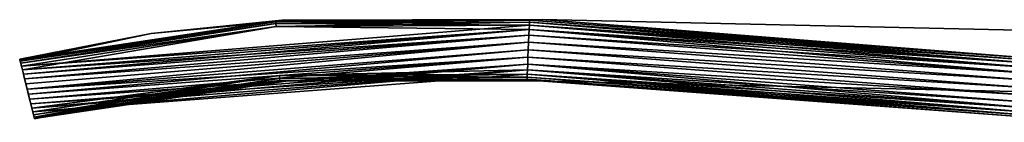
# Model space of a CAD drawing. Header units: inches. Extents: x -244 to 201, y -15 to 1385.
# Tile 1 of 256: x -244 to -151, y -14 to -4. Entities that reach past the tile are written whole.
import ezdxf

# ---------------------------------------------------------------- set-up
doc = ezdxf.new("R2010")
doc.units = ezdxf.units.IN
doc.header["$MEASUREMENT"] = 0
doc.layers.add('DLX_TERR_OBJ', color=150, linetype='Continuous', true_color=0x007fff)

# ---------------------------------------------------------------- blocks, each defined once
blk = doc.blocks.new('26_0_6')
mesh = blk.add_polyface()
corners = [(-211.552, 0.371, 0.812), (-186.388, 0.567), (-210.969, 0.525), (-235.726, -3.228, 0.504), (-210.969, 0.525), (-223.332, -0.757), (-211.552, 0.371, 0.812), (-210.969, 0.525), (-235.726, -3.228, 0.504), (-211.552, 0.371, 0.812), (-235.726, -3.228, 0.504), (-235.694, -3.355, 0.992), (-211.552, 0.371, 0.812), (-187.565, 0.505, 0.812), (-186.388, 0.567), (-211.552, 0.371, 0.812), (-235.694, -3.355, 0.992), (-211.54, 0.194, 1.271), (-211.54, 0.194, 1.271), (-235.694, -3.355, 0.992), (-235.643, -3.562, 1.45), (-187.604, -0.371, 2.185), (-235.388, -4.593, 2.511), (-187.628, -0.912, 2.559), (-187.586, 0.042, 1.74), (-235.573, -3.844, 1.864), (-187.604, -0.371, 2.185), (-211.521, -0.092, 1.74), (-235.573, -3.844, 1.864), (-187.586, 0.042, 1.74), (-211.54, 0.194, 1.271), (-235.643, -3.562, 1.45), (-211.521, -0.092, 1.74), (-187.657, -1.563, 2.811), (-140.216, -4.508, 2.559), (-187.628, -0.912, 2.559), (-187.604, -0.371, 2.185), (-187.628, -0.912, 2.559), (-140.183, -3.967, 2.185), (-187.586, 0.042, 1.74), (-187.573, 0.328, 1.271), (-211.521, -0.092, 1.74), (-211.54, 0.194, 1.271), (-211.521, -0.092, 1.74), (-187.573, 0.328, 1.271), (-211.54, 0.194, 1.271), (-187.565, 0.505, 0.812), (-211.552, 0.371, 0.812), (-187.565, 0.505, 0.812), (-211.54, 0.194, 1.271), (-187.573, 0.328, 1.271), (-223.332, -0.757), (-210.969, 0.525), (-211.552, 0.371, -0.812), (-211.552, 0.371, -0.812), (-235.694, -3.355, -0.992), (-223.332, -0.757), (-235.694, -3.355, -0.992), (-211.54, 0.194, -1.271), (-235.643, -3.562, -1.45), (-235.726, -3.228, -0.504), (-235.736, -3.185), (-223.332, -0.757), (-187.565, 0.505, -0.812), (-210.969, 0.525), (-186.388, 0.567), (-211.552, 0.371, -0.812), (-210.969, 0.525), (-187.565, 0.505, -0.812), (-211.54, 0.194, -1.271), (-235.694, -3.355, -0.992), (-211.552, 0.371, -0.812), (-211.521, -0.092, -1.74), (-235.643, -3.562, -1.45), (-211.54, 0.194, -1.271), (-187.604, -0.371, -2.185), (-211.521, -0.092, -1.74), (-187.586, 0.042, -1.74), (-235.487, -4.191, -2.222), (-187.604, -0.371, -2.185), (-187.628, -0.912, -2.559), (-187.604, -0.371, -2.185), (-235.487, -4.191, -2.222), (-211.521, -0.092, -1.74), (-187.565, 0.505, -0.812), (-211.54, 0.194, -1.271), (-211.552, 0.371, -0.812), (-211.54, 0.194, -1.271), (-187.565, 0.505, -0.812), (-187.573, 0.328, -1.271), (-187.573, 0.328, -1.271), (-187.586, 0.042, -1.74), (-211.54, 0.194, -1.271), (-211.521, -0.092, -1.74), (-211.54, 0.194, -1.271), (-187.586, 0.042, -1.74), (-187.604, -0.371, -2.185), (-187.586, 0.042, -1.74), (-140.183, -3.967, -2.185), (-187.628, -0.912, -2.559), (-187.604, -0.371, -2.185), (-140.216, -4.508, -2.559), (-140.216, -4.508, -2.559), (-187.657, -1.563, -2.811), (-187.628, -0.912, -2.559)]
mesh.append_faces([[corners[k] for k in face] for face in [(0, 1, 2), (3, 4, 5), (6, 7, 8), (9, 10, 11), (12, 13, 14), (15, 16, 17), (18, 19, 20), (21, 22, 23), (24, 25, 26), (27, 28, 29), (30, 31, 32), (33, 34, 35), (36, 37, 38), (39, 40, 41), (42, 43, 44), (45, 46, 47), (48, 49, 50), (51, 52, 53), (54, 55, 56), (57, 58, 59), (60, 61, 62), (63, 64, 65), (66, 67, 68), (69, 70, 71), (72, 73, 74), (75, 76, 77), (78, 79, 80), (81, 82, 83), (84, 85, 86), (87, 88, 89), (90, 91, 92), (93, 94, 95), (96, 97, 98), (99, 100, 101), (102, 103, 104)]])
mesh = blk.add_polyface()
corners = [(-140.47, -8.649, 0.812), (-186.657, -5.227), (-11.175, -9.151), (-187.813, -5.057, 0.812), (-186.657, -5.227), (-140.47, -8.649, 0.812), (-140.459, -8.472, 1.271), (-140.47, -8.649, 0.812), (-45.292, -8.615, 1.271), (-140.459, -8.472, 1.271), (-187.813, -5.057, 0.812), (-140.47, -8.649, 0.812), (-140.459, -8.472, 1.271), (-140.441, -8.186, 1.74), (-187.805, -4.88, 1.271), (-140.441, -8.186, 1.74), (-140.416, -7.774, 2.185), (-187.792, -4.594, 1.74), (-187.774, -4.181, 2.185), (-187.792, -4.594, 1.74), (-140.416, -7.774, 2.185), (-140.416, -7.774, 2.185), (-140.383, -7.233, 2.559), (-187.774, -4.181, 2.185), (-187.75, -3.639, 2.559), (-187.774, -4.181, 2.185), (-140.383, -7.233, 2.559), (-140.343, -6.583, 2.811), (-187.75, -3.639, 2.559), (-140.383, -7.233, 2.559), (-187.75, -3.639, 2.559), (-140.343, -6.583, 2.811), (-187.721, -2.989, 2.811), (-140.3, -5.87, 2.9), (-187.721, -2.989, 2.811), (-140.343, -6.583, 2.811), (-187.721, -2.989, 2.811), (-140.3, -5.87, 2.9), (-187.689, -2.276, 2.9), (-140.256, -5.158, 2.811), (-187.689, -2.276, 2.9), (-140.3, -5.87, 2.9), (-187.689, -2.276, 2.9), (-140.256, -5.158, 2.811), (-187.657, -1.563, 2.811), (-140.216, -4.508, 2.559), (-187.657, -1.563, 2.811), (-140.256, -5.158, 2.811), (-140.216, -4.508, 2.559), (-140.183, -3.967, 2.185), (-187.628, -0.912, 2.559), (-140.183, -3.967, 2.185), (-140.158, -3.555, 1.74), (-187.604, -0.371, 2.185), (-140.47, -8.649, -0.812), (-186.657, -5.227), (-187.813, -5.057, -0.812), (-140.47, -8.649, -0.812), (-11.175, -9.151), (-186.657, -5.227), (-140.158, -3.555, -1.74), (-140.183, -3.967, -2.185), (-187.586, 0.042, -1.74), (-140.183, -3.967, -2.185), (-140.216, -4.508, -2.559), (-187.604, -0.371, -2.185), (-187.657, -1.563, -2.811), (-140.216, -4.508, -2.559), (-140.256, -5.158, -2.811), (-187.689, -2.276, -2.9), (-140.256, -5.158, -2.811), (-140.3, -5.87, -2.9), (-140.256, -5.158, -2.811), (-187.689, -2.276, -2.9), (-187.657, -1.563, -2.811), (-187.721, -2.989, -2.811), (-140.3, -5.87, -2.9), (-140.343, -6.583, -2.811), (-140.3, -5.87, -2.9), (-187.721, -2.989, -2.811), (-187.689, -2.276, -2.9), (-187.75, -3.639, -2.559), (-140.343, -6.583, -2.811), (-140.383, -7.233, -2.559), (-140.343, -6.583, -2.811), (-187.75, -3.639, -2.559), (-187.721, -2.989, -2.811), (-140.383, -7.233, -2.559), (-140.416, -7.774, -2.185), (-187.75, -3.639, -2.559), (-187.774, -4.181, -2.185), (-187.75, -3.639, -2.559), (-140.416, -7.774, -2.185), (-140.416, -7.774, -2.185), (-140.441, -8.186, -1.74), (-187.774, -4.181, -2.185), (-140.459, -8.472, -1.271), (-140.441, -8.186, -1.74), (-45.292, -8.615, -1.271), (-140.47, -8.649, -0.812), (-140.459, -8.472, -1.271), (-45.294, -8.792, -0.812), (-140.441, -8.186, -1.74), (-140.459, -8.472, -1.271), (-187.792, -4.594, -1.74), (-187.813, -5.057, -0.812), (-140.459, -8.472, -1.271), (-140.47, -8.649, -0.812)]
mesh.append_faces([[corners[k] for k in face] for face in [(0, 1, 2), (3, 4, 5), (6, 7, 8), (9, 10, 11), (12, 13, 14), (15, 16, 17), (18, 19, 20), (21, 22, 23), (24, 25, 26), (27, 28, 29), (30, 31, 32), (33, 34, 35), (36, 37, 38), (39, 40, 41), (42, 43, 44), (45, 46, 47), (48, 49, 50), (51, 52, 53), (54, 55, 56), (57, 58, 59), (60, 61, 62), (63, 64, 65), (66, 67, 68), (69, 70, 71), (72, 73, 74), (75, 76, 77), (78, 79, 80), (81, 82, 83), (84, 85, 86), (87, 88, 89), (90, 91, 92), (93, 94, 95), (96, 97, 98), (99, 100, 101), (102, 103, 104), (105, 106, 107)]])
mesh = blk.add_polyface()
corners = [(-87.342, 0, 26.865), (-103.427, 0, 33.606), (-102.831, 0, 35.01), (-89.719, 0, 37.797), (-95.411, 0, 39.646), (-93.888, 0, 39.567), (-86.547, 0, 32.721), (-96.925, 0, 39.46), (-95.411, 0, 39.646), (-86.547, 0, 32.721), (-98.383, 0, 39.015), (-96.925, 0, 39.46), (-86.547, 0, 32.721), (-99.742, 0, 38.322), (-98.383, 0, 39.015), (-86.547, 0, 32.721), (-100.961, 0, 37.404), (-99.742, 0, 38.322), (-86.547, 0, 32.721), (-102.001, 0, 36.289), (-100.961, 0, 37.404), (-86.547, 0, 32.721), (-102.831, 0, 35.01), (-102.001, 0, 36.289), (-88.113, 0, 25.642), (-103.759, 0, 32.199), (-103.427, 0, 33.606), (-88.113, 0, 25.642), (-103.854, 0, 30.757), (-103.759, 0, 32.199), (-89.074, 0, 24.563), (-103.854, 0, 30.757), (-88.113, 0, 25.642), (-90.199, 0, 23.657), (-103.854, 0, 30.757), (-89.074, 0, 24.563), (-90.199, 0, 23.657), (-103.711, 0, 29.319), (-103.854, 0, 30.757), (-90.199, 0, 23.657), (-103.333, 0, 27.924), (-103.711, 0, 29.319), (-90.199, 0, 23.657), (-102.731, 0, 26.61), (-103.333, 0, 27.924), (-90.199, 0, 23.657), (-101.921, 0, 25.414), (-102.731, 0, 26.61), (-90.199, 0, 23.657), (-100.925, 0, 24.367), (-101.921, 0, 25.414), (-90.199, 0, 23.657), (-99.77, 0, 23.498), (-100.925, 0, 24.367), (-90.199, 0, 23.657), (-98.488, 0, 22.832), (-99.77, 0, 23.498), (-90.199, 0, 23.657), (-97.113, 0, 22.385), (-98.488, 0, 22.832), (-90.199, 0, 23.657), (-95.684, 0, 22.171), (-97.113, 0, 22.385), (-90.199, 0, 23.657), (-94.239, 0, 22.195), (-95.684, 0, 22.171), (-140.13, -3.092, 0.812), (-10.672, -3.365), (-186.388, 0.567), (-140.13, -3.092, 0.812), (-186.388, 0.567), (-187.565, 0.505, 0.812), (-187.586, 0.042, 1.74), (-187.604, -0.371, 2.185), (-140.158, -3.555, 1.74), (-140.158, -3.555, 1.74), (-140.14, -3.268, 1.271), (-187.586, 0.042, 1.74), (-187.573, 0.328, 1.271), (-187.586, 0.042, 1.74), (-140.14, -3.268, 1.271), (-187.573, 0.328, 1.271), (-140.13, -3.092, 0.812), (-187.565, 0.505, 0.812), (-140.13, -3.092, 0.812), (-187.573, 0.328, 1.271), (-140.14, -3.268, 1.271), (-140.13, -3.092, -0.812), (-186.388, 0.567), (-10.672, -3.365), (-187.565, 0.505, -0.812), (-186.388, 0.567), (-140.13, -3.092, -0.812), (-140.13, -3.092, -0.812), (-187.573, 0.328, -1.271), (-187.565, 0.505, -0.812), (-187.573, 0.328, -1.271), (-140.13, -3.092, -0.812), (-140.14, -3.268, -1.271), (-140.14, -3.268, -1.271), (-140.158, -3.555, -1.74), (-187.573, 0.328, -1.271), (-187.586, 0.042, -1.74), (-187.573, 0.328, -1.271), (-140.158, -3.555, -1.74)]
mesh.append_faces([[corners[k] for k in face] for face in [(0, 1, 2), (3, 4, 5), (6, 7, 8), (9, 10, 11), (12, 13, 14), (15, 16, 17), (18, 19, 20), (21, 22, 23), (24, 25, 26), (27, 28, 29), (30, 31, 32), (33, 34, 35), (36, 37, 38), (39, 40, 41), (42, 43, 44), (45, 46, 47), (48, 49, 50), (51, 52, 53), (54, 55, 56), (57, 58, 59), (60, 61, 62), (63, 64, 65), (66, 67, 68), (69, 70, 71), (72, 73, 74), (75, 76, 77), (78, 79, 80), (81, 82, 83), (84, 85, 86), (87, 88, 89), (90, 91, 92), (93, 94, 95), (96, 97, 98), (99, 100, 101), (102, 103, 104)]])
mesh = blk.add_polyface()
corners = [(-235.736, -3.185), (-235.726, -3.228, 0.504), (-223.332, -0.757), (-235.16, -5.511, 2.856), (-234.918, -6.489, -2.856), (-234.8, -6.963, -2.725), (-235.16, -5.511, 2.856), (-234.918, -6.489, 2.856), (-235.039, -6, 2.9), (-235.16, -5.511, 2.856), (-234.8, -6.963, 2.725), (-234.918, -6.489, 2.856), (-235.16, -5.511, 2.856), (-234.69, -7.407, 2.511), (-234.8, -6.963, 2.725), (-235.16, -5.511, 2.856), (-234.591, -7.809, 2.222), (-234.69, -7.407, 2.511), (-235.16, -5.511, 2.856), (-234.505, -8.156, 1.864), (-234.591, -7.809, 2.222), (-235.16, -5.511, 2.856), (-234.435, -8.438, 1.45), (-234.505, -8.156, 1.864), (-235.16, -5.511, 2.856), (-234.384, -8.645, 0.992), (-234.435, -8.438, 1.45), (-235.16, -5.511, 2.856), (-234.352, -8.772, 0.504), (-234.384, -8.645, 0.992), (-235.16, -5.511, 2.856), (-234.342, -8.815), (-234.352, -8.772, 0.504), (-235.16, -5.511, 2.856), (-234.352, -8.772, -0.504), (-234.342, -8.815), (-235.16, -5.511, 2.856), (-234.384, -8.645, -0.992), (-234.352, -8.772, -0.504), (-235.16, -5.511, 2.856), (-234.435, -8.438, -1.45), (-234.384, -8.645, -0.992), (-235.16, -5.511, 2.856), (-234.505, -8.156, -1.864), (-234.435, -8.438, -1.45), (-235.16, -5.511, 2.856), (-234.591, -7.809, -2.222), (-234.505, -8.156, -1.864), (-235.16, -5.511, 2.856), (-234.69, -7.407, -2.511), (-234.591, -7.809, -2.222), (-235.16, -5.511, 2.856), (-234.8, -6.963, -2.725), (-234.69, -7.407, -2.511), (-235.16, -5.511, 2.856), (-235.039, -6, -2.9), (-234.918, -6.489, -2.856), (-235.16, -5.511, 2.856), (-235.16, -5.511, -2.856), (-235.039, -6, -2.9), (-235.16, -5.511, 2.856), (-235.277, -5.037, -2.725), (-235.16, -5.511, -2.856), (-235.16, -5.511, 2.856), (-235.388, -4.593, -2.511), (-235.277, -5.037, -2.725), (-235.277, -5.037, 2.725), (-235.388, -4.593, -2.511), (-235.16, -5.511, 2.856), (-235.277, -5.037, 2.725), (-235.487, -4.191, -2.222), (-235.388, -4.593, -2.511), (-235.388, -4.593, 2.511), (-235.487, -4.191, -2.222), (-235.277, -5.037, 2.725), (-235.388, -4.593, 2.511), (-235.573, -3.844, -1.864), (-235.487, -4.191, -2.222), (-235.487, -4.191, 2.222), (-235.573, -3.844, -1.864), (-235.388, -4.593, 2.511), (-235.573, -3.844, 1.864), (-235.573, -3.844, -1.864), (-235.487, -4.191, 2.222), (-235.573, -3.844, 1.864), (-235.643, -3.562, -1.45), (-235.573, -3.844, -1.864), (-235.573, -3.844, 1.864), (-235.694, -3.355, -0.992), (-235.643, -3.562, -1.45), (-235.573, -3.844, 1.864), (-235.726, -3.228, -0.504), (-235.694, -3.355, -0.992), (-235.643, -3.562, 1.45), (-235.726, -3.228, -0.504), (-235.573, -3.844, 1.864), (-235.694, -3.355, 0.992), (-235.726, -3.228, -0.504), (-235.643, -3.562, 1.45), (-235.726, -3.228, 0.504), (-235.726, -3.228, -0.504), (-235.694, -3.355, 0.992), (-235.726, -3.228, -0.504), (-235.726, -3.228, 0.504), (-235.736, -3.185)]
mesh.append_faces([[corners[k] for k in face] for face in [(0, 1, 2), (3, 4, 5), (6, 7, 8), (9, 10, 11), (12, 13, 14), (15, 16, 17), (18, 19, 20), (21, 22, 23), (24, 25, 26), (27, 28, 29), (30, 31, 32), (33, 34, 35), (36, 37, 38), (39, 40, 41), (42, 43, 44), (45, 46, 47), (48, 49, 50), (51, 52, 53), (54, 55, 56), (57, 58, 59), (60, 61, 62), (63, 64, 65), (66, 67, 68), (69, 70, 71), (72, 73, 74), (75, 76, 77), (78, 79, 80), (81, 82, 83), (84, 85, 86), (87, 88, 89), (90, 91, 92), (93, 94, 95), (96, 97, 98), (99, 100, 101), (102, 103, 104)]])
mesh = blk.add_polyface()
corners = [(-222.484, -6.495), (-234.352, -8.772, 0.504), (-234.342, -8.815), (-235.573, -3.844, 1.864), (-235.487, -4.191, 2.222), (-187.604, -0.371, 2.185), (-187.604, -0.371, 2.185), (-235.487, -4.191, 2.222), (-235.388, -4.593, 2.511), (-187.628, -0.912, 2.559), (-235.388, -4.593, 2.511), (-235.277, -5.037, 2.725), (-187.657, -1.563, 2.811), (-235.16, -5.511, 2.856), (-235.039, -6, 2.9), (-235.039, -6, 2.9), (-234.918, -6.489, 2.856), (-187.721, -2.989, 2.811), (-211.204, -4.722, 1.74), (-234.591, -7.809, 2.222), (-234.505, -8.156, 1.864), (-211.204, -4.722, 1.74), (-234.505, -8.156, 1.864), (-234.435, -8.438, 1.45), (-211.185, -5.008, 1.271), (-234.435, -8.438, 1.45), (-234.384, -8.645, 0.992), (-222.484, -6.495), (-234.384, -8.645, 0.992), (-234.352, -8.772, 0.504), (-211.173, -5.185, 0.812), (-234.384, -8.645, 0.992), (-222.484, -6.495), (-235.277, -5.037, 2.725), (-235.16, -5.511, 2.856), (-187.657, -1.563, 2.811), (-211.185, -5.008, 1.271), (-211.204, -4.722, 1.74), (-234.435, -8.438, 1.45), (-187.721, -2.989, 2.811), (-234.918, -6.489, 2.856), (-234.8, -6.963, 2.725), (-211.521, -0.092, 1.74), (-235.643, -3.562, 1.45), (-235.573, -3.844, 1.864), (-234.69, -7.407, 2.511), (-187.75, -3.639, 2.559), (-234.8, -6.963, 2.725), (-234.591, -7.809, 2.222), (-187.75, -3.639, 2.559), (-234.69, -7.407, 2.511), (-234.352, -8.772, -0.504), (-210.589, -5.263), (-222.484, -6.495), (-234.352, -8.772, -0.504), (-222.484, -6.495), (-234.342, -8.815), (-187.774, -4.181, -2.185), (-234.505, -8.156, -1.864), (-234.591, -7.809, -2.222), (-211.173, -5.185, -0.812), (-234.352, -8.772, -0.504), (-234.384, -8.645, -0.992), (-234.918, -6.489, -2.856), (-187.721, -2.989, -2.811), (-234.8, -6.963, -2.725), (-235.039, -6, -2.9), (-187.689, -2.276, -2.9), (-234.918, -6.489, -2.856), (-235.277, -5.037, -2.725), (-187.657, -1.563, -2.811), (-235.16, -5.511, -2.856), (-235.16, -5.511, -2.856), (-187.657, -1.563, -2.811), (-235.039, -6, -2.9), (-235.573, -3.844, -1.864), (-211.521, -0.092, -1.74), (-235.487, -4.191, -2.222), (-235.726, -3.228, -0.504), (-223.332, -0.757), (-235.694, -3.355, -0.992), (-235.643, -3.562, -1.45), (-211.521, -0.092, -1.74), (-235.573, -3.844, -1.864), (-211.185, -5.008, -1.271), (-234.384, -8.645, -0.992), (-234.435, -8.438, -1.45), (-187.75, -3.639, -2.559), (-234.69, -7.407, -2.511), (-234.8, -6.963, -2.725), (-187.774, -4.181, -2.185), (-234.591, -7.809, -2.222), (-234.69, -7.407, -2.511), (-211.204, -4.722, -1.74), (-234.435, -8.438, -1.45), (-234.505, -8.156, -1.864), (-211.185, -5.008, -1.271), (-234.435, -8.438, -1.45), (-211.204, -4.722, -1.74), (-235.388, -4.593, -2.511), (-187.628, -0.912, -2.559), (-235.277, -5.037, -2.725), (-235.487, -4.191, -2.222), (-187.628, -0.912, -2.559), (-235.388, -4.593, -2.511)]
mesh.append_faces([[corners[k] for k in face] for face in [(0, 1, 2), (3, 4, 5), (6, 7, 8), (9, 10, 11), (12, 13, 14), (15, 16, 17), (18, 19, 20), (21, 22, 23), (24, 25, 26), (27, 28, 29), (30, 31, 32), (33, 34, 35), (36, 37, 38), (39, 40, 41), (42, 43, 44), (45, 46, 47), (48, 49, 50), (51, 52, 53), (54, 55, 56), (57, 58, 59), (60, 61, 62), (63, 64, 65), (66, 67, 68), (69, 70, 71), (72, 73, 74), (75, 76, 77), (78, 79, 80), (81, 82, 83), (84, 85, 86), (87, 88, 89), (90, 91, 92), (93, 94, 95), (96, 97, 98), (99, 100, 101), (102, 103, 104)]])
mesh = blk.add_polyface()
corners = [(-187.813, -5.057, 0.812), (-210.589, -5.263), (-186.657, -5.227), (-211.173, -5.185, 0.812), (-222.484, -6.495), (-210.589, -5.263), (-211.173, -5.185, 0.812), (-210.589, -5.263), (-187.813, -5.057, 0.812), (-211.185, -5.008, 1.271), (-234.384, -8.645, 0.992), (-211.173, -5.185, 0.812), (-187.774, -4.181, 2.185), (-211.204, -4.722, 1.74), (-187.792, -4.594, 1.74), (-187.721, -2.989, 2.811), (-234.8, -6.963, 2.725), (-187.75, -3.639, 2.559), (-187.689, -2.276, 2.9), (-235.039, -6, 2.9), (-187.721, -2.989, 2.811), (-187.657, -1.563, 2.811), (-235.039, -6, 2.9), (-187.689, -2.276, 2.9), (-187.628, -0.912, 2.559), (-235.277, -5.037, 2.725), (-187.657, -1.563, 2.811), (-234.591, -7.809, 2.222), (-187.774, -4.181, 2.185), (-187.75, -3.639, 2.559), (-187.774, -4.181, 2.185), (-234.591, -7.809, 2.222), (-211.204, -4.722, 1.74), (-187.813, -5.057, 0.812), (-140.459, -8.472, 1.271), (-187.805, -4.88, 1.271), (-187.792, -4.594, 1.74), (-187.805, -4.88, 1.271), (-140.441, -8.186, 1.74), (-211.173, -5.185, 0.812), (-187.805, -4.88, 1.271), (-211.185, -5.008, 1.271), (-187.805, -4.88, 1.271), (-211.173, -5.185, 0.812), (-187.813, -5.057, 0.812), (-187.805, -4.88, 1.271), (-187.792, -4.594, 1.74), (-211.185, -5.008, 1.271), (-211.204, -4.722, 1.74), (-211.185, -5.008, 1.271), (-187.792, -4.594, 1.74), (-211.173, -5.185, -0.812), (-210.589, -5.263), (-234.352, -8.772, -0.504), (-211.173, -5.185, -0.812), (-186.657, -5.227), (-210.589, -5.263), (-211.173, -5.185, -0.812), (-187.813, -5.057, -0.812), (-186.657, -5.227), (-187.774, -4.181, -2.185), (-234.69, -7.407, -2.511), (-187.75, -3.639, -2.559), (-211.173, -5.185, -0.812), (-234.384, -8.645, -0.992), (-211.185, -5.008, -1.271), (-187.792, -4.594, -1.74), (-234.505, -8.156, -1.864), (-187.774, -4.181, -2.185), (-187.657, -1.563, -2.811), (-235.277, -5.037, -2.725), (-187.628, -0.912, -2.559), (-187.689, -2.276, -2.9), (-235.039, -6, -2.9), (-187.657, -1.563, -2.811), (-187.721, -2.989, -2.811), (-234.918, -6.489, -2.856), (-187.689, -2.276, -2.9), (-187.75, -3.639, -2.559), (-234.8, -6.963, -2.725), (-187.721, -2.989, -2.811), (-211.204, -4.722, -1.74), (-234.505, -8.156, -1.864), (-187.792, -4.594, -1.74), (-187.792, -4.594, -1.74), (-187.774, -4.181, -2.185), (-140.441, -8.186, -1.74), (-187.805, -4.88, -1.271), (-187.792, -4.594, -1.74), (-140.459, -8.472, -1.271), (-140.459, -8.472, -1.271), (-187.813, -5.057, -0.812), (-187.805, -4.88, -1.271), (-187.792, -4.594, -1.74), (-187.805, -4.88, -1.271), (-211.204, -4.722, -1.74), (-211.185, -5.008, -1.271), (-211.204, -4.722, -1.74), (-187.805, -4.88, -1.271), (-187.805, -4.88, -1.271), (-211.173, -5.185, -0.812), (-211.185, -5.008, -1.271), (-211.173, -5.185, -0.812), (-187.805, -4.88, -1.271), (-187.813, -5.057, -0.812)]
mesh.append_faces([[corners[k] for k in face] for face in [(0, 1, 2), (3, 4, 5), (6, 7, 8), (9, 10, 11), (12, 13, 14), (15, 16, 17), (18, 19, 20), (21, 22, 23), (24, 25, 26), (27, 28, 29), (30, 31, 32), (33, 34, 35), (36, 37, 38), (39, 40, 41), (42, 43, 44), (45, 46, 47), (48, 49, 50), (51, 52, 53), (54, 55, 56), (57, 58, 59), (60, 61, 62), (63, 64, 65), (66, 67, 68), (69, 70, 71), (72, 73, 74), (75, 76, 77), (78, 79, 80), (81, 82, 83), (84, 85, 86), (87, 88, 89), (90, 91, 92), (93, 94, 95), (96, 97, 98), (99, 100, 101), (102, 103, 104)]])

msp = doc.modelspace()

# ---------------------------------------------------------------- block references
at = {"layer": 'DLX_TERR_OBJ'}
msp.add_blockref('26_0_6', (-8.32, -4.91), dxfattribs=at)

doc.saveas('drawing.dxf')
